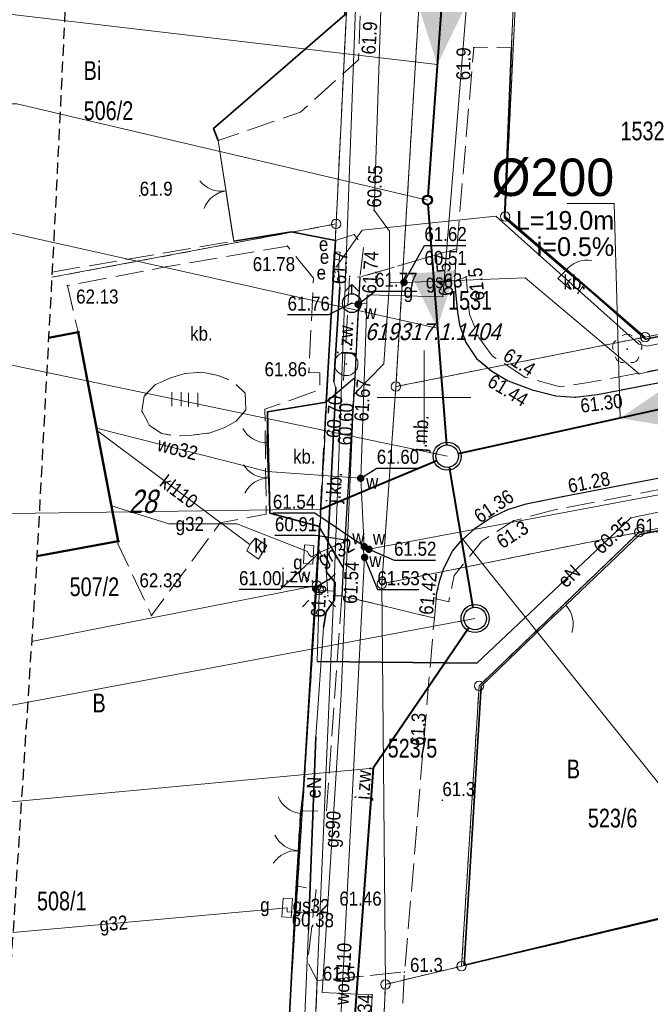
# Model space of a CAD drawing. Header units: metres. Extents: x 6473643 to 6474152, y 5887143 to 5887462.
# Tile 7 of 35: x 6473678 to 6473712, y 5887268 to 5887320. Entities that reach past the tile are written whole.
import ezdxf
from ezdxf.enums import TextEntityAlignment as Align

# ---------------------------------------------------------------- set-up
doc = ezdxf.new("R2010")
doc.units = ezdxf.units.M
doc.header["$MEASUREMENT"] = 0
for name, pattern in [('0.5_0.5', [1, 0.5, -0.5]), ('1.0_0.5', [1.5, 1, -0.5]), ('1.5_0.5', [2, 1.5, -0.5]), ('2', [0.9, 0.6, -0.3]), ('219-500', [0]), ('otob_500', [0]), ('otof_500', [0])]:
    doc.linetypes.add(name, pattern=pattern)
doc.layers.get('0').update_dxf_attribs({"color": 2, "linetype": 'CONTINUOUS', "lineweight": 5})
for name, color, linetype in [('121-Punkt osnowy szczegółowej', 7, 'CONTINUOUS'), ('121-Punkt osnowy szczegółowej-Atr103', 7, 'CONTINUOUS'), ('202-punkt graniczny', 7, 'CONTINUOUS'), ('210-oznaczenie konturu użytku gruntowego', 7, 'CONTINUOUS'), ('211-numer działki ewidencyjnej', 7, 'CONTINUOUS'), ('217-kontur klasyfikacyjny', 7, 'CONTINUOUS'), ('218-kontur użytku gruntowego', 7, 'CONTINUOUS'), ('219-działka ewidencyjna', 7, 'CONTINUOUS'), ('238-Punkt adresowy', 7, 'CONTINUOUS'), ('312-budynek ewidencyjny', 7, 'CONTINUOUS'), ('brama', 7, 'CONTINUOUS'), ('drzewo liściaste', 7, 'CONTINUOUS'), ('furtka', 7, 'CONTINUOUS'), ('hydrant', 7, 'CONTINUOUS'), ('jezdnia', 7, 'CONTINUOUS'), ('jezdnia-Atr17', 7, 'CONTINUOUS'), ('krawężnik', 7, 'CONTINUOUS'), ('latarnia', 7, 'CONTINUOUS'), ('obszar utwardzony', 7, 'CONTINUOUS'), ('obszar utwardzony-Atr17', 7, 'CONTINUOUS'), ('obudowa ochronna przewodu', 7, 'CONTINUOUS'), ('ogrodzenie trwałe', 7, 'CONTINUOUS'), ('osadnik  szambo', 7, 'CONTINUOUS'), ('osadnik  szambo-Atr17', 7, 'CONTINUOUS'), ('pikieta naturalna', 7, 'CONTINUOUS'), ('pikieta naturalna-Atr2', 7, 'CONTINUOUS'), ('pikieta sztuczna', 7, 'CONTINUOUS'), ('pikieta sztuczna-Atr2', 7, 'CONTINUOUS'), ('przewód elektroenergetyczny podziemny', 7, 'CONTINUOUS'), ('przewód elektroenergetyczny podziemny-Atr1', 7, 'CONTINUOUS'), ('przewód gazowy', 7, 'CONTINUOUS'), ('przewód gazowy-Atr1', 7, 'CONTINUOUS'), ('przewód kanalizacyjny', 7, 'CONTINUOUS'), ('przewód kanalizacyjny-Atr1', 7, 'CONTINUOUS'), ('przewód wodociągowy', 7, 'CONTINUOUS'), ('przewód wodociągowy-Atr1', 7, 'CONTINUOUS'), ('Punkt budynku', 7, 'CONTINUOUS'), ('rzedna', 7, 'CONTINUOUS'), ('rzedna-Atr2', 7, 'CONTINUOUS'), ('rzedna-Atr3', 7, 'CONTINUOUS'), ('SJ_16_Liczby', 7, 'CONTINUOUS'), ('SJ_27_Wymiary', 7, 'CONTINUOUS'), ('SJ_5_Węzły_1', 7, 'CONTINUOUS'), ('SJ_5_Węzły_2', 7, 'CONTINUOUS'), ('szafa elektroenergetyczna lub kontener', 7, 'CONTINUOUS'), ('szafa elektroenergetyczna lub kontener-Atr17', 7, 'CONTINUOUS'), ('szafa gazowa lub kontener', 7, 'CONTINUOUS'), ('szafa gazowa lub kontener-Atr17', 7, 'CONTINUOUS'), ('trawnik', 7, 'CONTINUOUS'), ('Wstawianie ramki sekcyjnej z opisem', 7, 'CONTINUOUS'), ('Zakres', 7, 'CONTINUOUS'), ('zasuwa lub zawór', 7, 'CONTINUOUS'), ('zasuwa lub zawór-Atr17', 7, 'CONTINUOUS')]:
    doc.layers.add(name, color=color, linetype=linetype)
for name, color, linetype, lineweight in [('SJ_26_Teksty', 7, 'CONTINUOUS', 20), ('SJ_28_Linie_odn', 7, 'CONTINUOUS', 20), ('SJ_8_KS_GRAWITA_1', 34, 'CONTINUOUS', 40), ('SJ_8_KS_PRZYŁĄCZA', 40, 'CONTINUOUS', 40), ('SJ_8_KS_TŁOCZNY_2', 30, 'CONTINUOUS', 40)]:
    doc.layers.add(name, color=color, linetype=linetype, lineweight=lineweight)
doc.styles.add('OPISOWY', font='GOTHIC.TTF')
doc.styles.get("Standard").update_dxf_attribs({"font": 'Working1250', "width": 0.75})
doc.linetypes.add('902-500', pattern='A,3.75,0,[1,ksztalty.shx,S=0.5,R=0,X=0,Y=0],3.75', length=7.5)

# ---------------------------------------------------------------- blocks, each defined once
blk = doc.blocks.new('PUNKTBUD')
at = {"color": 0}
blk.add_circle((0, 0), 0.045, dxfattribs=at)
blk = doc.blocks.new('202')
at = {"color": 0, "linetype": 'Continuous', "lineweight": 0}
blk.add_circle((0, 0), 0.25, dxfattribs=at)
blk = doc.blocks.new('PW01')
at = {"linetype": 'Continuous', "lineweight": 13}
h = blk.add_hatch(color=0, dxfattribs=at)
edge = h.paths.add_edge_path()
edge.add_arc((0, 0), 0.045, 0, 360)
blk = doc.blocks.new('US25')
at = {"linetype": 'Continuous', "lineweight": 0}
h = blk.add_hatch(color=0, dxfattribs=at)
edge = h.paths.add_edge_path()
edge.add_arc((0, 0), 0.2, 0, 360)
blk = doc.blocks.new('OK04')
at = {"color": 0, "linetype": 'Continuous', "lineweight": 0}
blk.add_arc((1.5, 0.001), 1.5, 120, 180, dxfattribs=at)
blk = doc.blocks.new('OP021')
at = {"linetype": 'Continuous', "lineweight": 13}
h = blk.add_hatch(color=0, dxfattribs=at)
edge = h.paths.add_edge_path()
edge.add_arc((0, 0), 0.05, 0, 360)
at = {"color": 0, "linetype": 'Continuous', "lineweight": 13}
for centre, start, end in [((0, 0.4), 49.272, 130.728), ((-0.38, 0.124), 121.308, 202.548), ((0.38, 0.124), 337.452, 58.692), ((-0.235, -0.324), 193.221, 274.871), ((0.235, -0.324), 265.129, 346.779)]:
    blk.add_arc(centre, 0.4, start, end, dxfattribs=at)
blk = doc.blocks.new('US20')
at = {"color": 0, "linetype": 'Continuous', "lineweight": 13}
for p, q in [((-0.5, -0.25), (-0.5, 0.25)), ((-0.5, 0.25), (0.5, 0.25)), ((0.5, -0.25), (0.5, 0.25)), ((-0.5, -0.25), (0.5, -0.25))]:
    blk.add_line(p, q, dxfattribs=at)
blk = doc.blocks.new('OK02')
at = {"color": 0, "linetype": 'Continuous', "lineweight": 0}
for centre, start, end in [((-1.5, 0), 0, 60), ((1.5, 0), 120, 180)]:
    blk.add_arc(centre, 1.5, start, end, dxfattribs=at)
blk = doc.blocks.new('SM01')
at = {"color": 0, "linetype": 'Continuous', "lineweight": 13}
for p, q in [((-0.53, 0.531), (-0.883, 0.884)), ((0.531, 0.531), (0.884, 0.884)), ((-0.53, -0.53), (-0.883, -0.883)), ((0.531, -0.53), (0.884, -0.883))]:
    blk.add_line(p, q, dxfattribs=at)
blk.add_circle((0, 0), 0.25, dxfattribs=at)
blk = doc.blocks.new('SUWH')
at = {"color": 0, "linetype": 'Continuous'}
for p in [(-0.354, 0.646), (0, 0.5), (0.354, 0.646)]:
    blk.add_line(p, (0, 1), dxfattribs=at)
blk.add_circle((0, 0), 0.5, dxfattribs=at)
blk = doc.blocks.new('TU04')
at = {"color": 0, "linetype": 'Continuous', "lineweight": 13}
for p, q in [((0, 0), (0, 0.75)), ((0.5, 0), (0.5, 0.75))]:
    blk.add_line(p, q, dxfattribs=at)
blk = doc.blocks.new('121')
at = {"linetype": 'Continuous', "lineweight": 13}
h = blk.add_hatch(color=0, dxfattribs=at)
edge = h.paths.add_edge_path()
edge.add_arc((0, 0), 0.045, 0, 360)
at = {"color": 0, "linetype": 'Continuous', "lineweight": 13}
blk.add_circle((0, 0), 0.625, dxfattribs=at)

msp = doc.modelspace()

# ---------------------------------------------------------------- linework, layer by layer
at = {"layer": '217-kontur klasyfikacyjny', "color": 3, "linetype": '1.5_0.5', "lineweight": 18, "flags": 128}
for points in [[(6473717.254, 5887273.267), (6473702, 5887269.66)], [(6473702, 5887269.66), (6473697.94, 5887268.69)], [(6473697.94, 5887268.69), (6473697.42, 5887258.19)]]:
    msp.add_lwpolyline(points, dxfattribs=at)
at = {"layer": '218-kontur użytku gruntowego', "color": 3, "linetype": '0.5_0.5', "lineweight": 18, "flags": 128}
for points in [[(6473705.44, 5887333.07), (6473704.33, 5887309.65)], [(6473704.33, 5887309.65), (6473705.44, 5887333.07)], [(6473700.41, 5887332.21), (6473698.5, 5887300.58)], [(6473698.5, 5887300.58), (6473700.41, 5887332.21)], [(6473695.31, 5887309.26), (6473696.37, 5887331.11)], [(6473696.37, 5887331.11), (6473695.31, 5887309.26)], [(6473704.33, 5887309.65), (6473711.79, 5887303.22)], [(6473711.79, 5887303.22), (6473704.33, 5887309.65)], [(6473711.79, 5887303.22), (6473745.5, 5887309.89)], [(6473745.5, 5887309.89), (6473711.79, 5887303.22)], [(6473680.138, 5887306.41), (6473695.31, 5887309.26)], [(6473695.31, 5887309.26), (6473680.138, 5887306.41)], [(6473694.28, 5887289.97), (6473695.31, 5887309.26)], [(6473695.31, 5887309.26), (6473694.28, 5887289.97)], [(6473698.5, 5887300.58), (6473711.79, 5887303.22)], [(6473711.79, 5887303.22), (6473698.5, 5887300.58)], [(6473697.75, 5887290.06), (6473698.5, 5887300.58)], [(6473698.5, 5887300.58), (6473697.75, 5887290.06)], [(6473731.08, 5887296.74), (6473711.47, 5887292.81)], [(6473711.47, 5887292.81), (6473731.08, 5887296.74)], [(6473711.47, 5887292.81), (6473697.75, 5887290.06)], [(6473697.75, 5887290.06), (6473711.47, 5887292.81)], [(6473711.47, 5887292.81), (6473702.94, 5887284.62)], [(6473702.94, 5887284.62), (6473711.47, 5887292.81)], [(6473692.79, 5887266.65), (6473694.28, 5887289.97)], [(6473694.28, 5887289.97), (6473692.79, 5887266.65)], [(6473702.94, 5887284.62), (6473702, 5887269.66)], [(6473702, 5887269.66), (6473702.94, 5887284.62)], [(6473702, 5887269.66), (6473717.254, 5887273.267)], [(6473717.254, 5887273.267), (6473702, 5887269.66)], [(6473702, 5887269.66), (6473697.94, 5887268.69)], [(6473697.94, 5887268.69), (6473702, 5887269.66)], [(6473697.94, 5887268.69), (6473697.42, 5887258.19)], [(6473697.42, 5887258.19), (6473697.94, 5887268.69)]]:
    msp.add_lwpolyline(points, dxfattribs=at)
at = {"layer": '219-działka ewidencyjna', "color": 7, "linetype": '219-500', "lineweight": 18, "flags": 128}
for points in [[(6473705.44, 5887333.07), (6473704.33, 5887309.65)], [(6473700.41, 5887332.21), (6473698.5, 5887300.58)], [(6473695.31, 5887309.26), (6473696.37, 5887331.11)], [(6473711.79, 5887303.22), (6473704.33, 5887309.65)], [(6473711.79, 5887303.22), (6473745.5, 5887309.89)], [(6473695.31, 5887309.26), (6473680.138, 5887306.41)], [(6473694.28, 5887289.97), (6473695.31, 5887309.26)], [(6473698.5, 5887300.58), (6473711.79, 5887303.22)], [(6473698.5, 5887300.58), (6473697.75, 5887290.06)], [(6473731.08, 5887296.74), (6473711.47, 5887292.81)], [(6473697.75, 5887290.06), (6473711.47, 5887292.81)], [(6473711.47, 5887292.81), (6473702.94, 5887284.62)], [(6473697.75, 5887290.06), (6473697.94, 5887268.69)], [(6473694.28, 5887289.97), (6473679.062, 5887286.979)], [(6473692.79, 5887266.65), (6473694.28, 5887289.97)], [(6473702.94, 5887284.62), (6473702, 5887269.66)], [(6473702, 5887269.66), (6473717.254, 5887273.267)], [(6473697.94, 5887268.69), (6473702, 5887269.66)], [(6473697.42, 5887258.19), (6473697.94, 5887268.69)]]:
    msp.add_lwpolyline(points, dxfattribs=at)
at = {"layer": '312-budynek ewidencyjny', "color": 7, "linetype": 'Continuous', "lineweight": 50, "flags": 128}
for points in [[(6473679.966, 5887303.187), (6473681.55, 5887303.49)], [(6473681.55, 5887303.49), (6473683.68, 5887292.33)], [(6473683.68, 5887292.33), (6473679.346, 5887291.528)]]:
    msp.add_lwpolyline(points, dxfattribs=at)
at = {"layer": 'brama', "color": 7, "linetype": 'otob_500', "lineweight": 18, "flags": 128}
for points in [[(6473704.86, 5887323.42), (6473704.66, 5887318.69)], [(6473689.85, 5887308.34), (6473689.01, 5887313.7)], [(6473691.78, 5887293.83), (6473691.62, 5887297.58)], [(6473693.17, 5887273.83), (6473693.42, 5887277.8)]]:
    msp.add_lwpolyline(points, dxfattribs=at)
at = {"layer": 'furtka', "color": 7, "linetype": 'otof_500', "lineweight": 18, "flags": 128}
for points in [[(6473707.56, 5887306.77), (6473708.53, 5887305.99)], [(6473691.62, 5887297.58), (6473691.64, 5887299.23)], [(6473707.56, 5887288.92), (6473706.9, 5887288.31)], [(6473693.42, 5887277.8), (6473693.57, 5887279.06)]]:
    msp.add_lwpolyline(points, dxfattribs=at)
at = {"layer": 'jezdnia', "color": 7, "linetype": '1.5_0.5', "lineweight": 18, "flags": 128}
for points in [[(6473701.75, 5887307.93), (6473702.65, 5887318.66), (6473704.66, 5887318.69), (6473704.86, 5887323.42), (6473703.11, 5887325.07), (6473702.73, 5887337.25), (6473702.85, 5887342.91), (6473704.94, 5887360.45), (6473706.27, 5887371.52), (6473709.65, 5887390.23), (6473710.15, 5887398.15), (6473710.829, 5887402.409)], [(6473705.628, 5887401.814), (6473705.19, 5887398.78), (6473703.53, 5887388.52), (6473702.04, 5887375.75), (6473700.3, 5887360.92), (6473698.07, 5887343.62), (6473697.48, 5887337.2), (6473696.79, 5887324.84), (6473696.5, 5887318.02), (6473693.41, 5887315.22), (6473689.01, 5887313.7), (6473689.85, 5887308.34), (6473692.91, 5887308.83), (6473695.27, 5887308.38), (6473696.27, 5887308.7), (6473696.77, 5887308.02), (6473696.58, 5887306.42), (6473701.75, 5887307.93)], [(6473774.6, 5887290.156), (6473772.6, 5887301.4), (6473772.54, 5887302.49), (6473772.72, 5887303.46), (6473773.09, 5887304.47), (6473773.95, 5887305.87), (6473774.81, 5887306.92), (6473775.57, 5887307.7), (6473776.38, 5887308.23), (6473776.95, 5887308.56), (6473779.77, 5887309.16), (6473779.68, 5887310.45), (6473796.89, 5887313.95), (6473796.48, 5887317.98), (6473791.78, 5887317.14), (6473790.83, 5887316.93), (6473778.9, 5887314), (6473776.01, 5887313.36), (6473768.37, 5887311.84), (6473759.9, 5887310.18), (6473751.98, 5887308.6), (6473720.02, 5887302.24), (6473709.26, 5887300.16), (6473708.07, 5887300.01), (6473707.03, 5887300.09), (6473705.77, 5887300.4), (6473704.48, 5887300.88), (6473703.61, 5887301.41), (6473702.8, 5887302.08), (6473702.23, 5887302.94), (6473701.9, 5887303.88), (6473701.78, 5887304.55), (6473701.62, 5887306.16), (6473701.75, 5887307.93), (6473696.58, 5887306.42)], [(6473696.58, 5887306.42), (6473696.3, 5887301.05), (6473695.61, 5887289.42), (6473700.55, 5887288.23), (6473700.65, 5887289.25), (6473700.69, 5887289.57), (6473700.85, 5887290.26), (6473701.06, 5887290.9), (6473701.52, 5887291.8), (6473701.98, 5887292.36), (6473702.73, 5887293.02), (6473703.58, 5887293.59), (6473704.47, 5887294.02), (6473705.44, 5887294.32), (6473707.39, 5887294.71), (6473720.98, 5887297.33), (6473728.16, 5887298.8), (6473731.18, 5887299.37), (6473739.08, 5887300.97), (6473749.27, 5887303), (6473757.33, 5887304.57), (6473762.02, 5887305.44), (6473762.7, 5887305.46), (6473763.67, 5887305.26), (6473764.84, 5887304.74), (6473765.64, 5887304.22), (6473766.25, 5887303.62), (6473766.84, 5887302.83), (6473767.15, 5887302.21), (6473767.38, 5887301.58), (6473767.8, 5887299.92), (6473768.2, 5887297.64), (6473769.679, 5887289.17)]]:
    msp.add_lwpolyline(points, dxfattribs=at)
for points in [[(6473753.58, 5887311.1), (6473752.79, 5887311.12), (6473751.4, 5887309.06), (6473719.88, 5887302.85), (6473708.65, 5887300.78), (6473707.27, 5887300.56), (6473705.37, 5887301.09), (6473703.66, 5887302.21), (6473702.92, 5887303.2), (6473702.42, 5887304.44), (6473702.24, 5887306.44), (6473701.62, 5887306.16), (6473701.78, 5887304.55), (6473701.9, 5887303.88), (6473702.23, 5887302.94), (6473702.8, 5887302.08), (6473703.61, 5887301.41), (6473704.48, 5887300.88), (6473705.77, 5887300.4), (6473707.03, 5887300.09), (6473708.07, 5887300.01), (6473709.26, 5887300.16), (6473720.02, 5887302.24), (6473751.98, 5887308.6)], [(6473696.3, 5887301.05), (6473696.58, 5887306.42), (6473696.03, 5887306.46), (6473695.69, 5887300.53)], [(6473695.69, 5887290.93), (6473696.21, 5887299.61), (6473696.3, 5887301.05), (6473694.77, 5887299.75), (6473694.71, 5887297.76), (6473694.45, 5887293.02)], [(6473723.34, 5887295.2), (6473723.26, 5887295.65), (6473720.98, 5887297.33), (6473707.39, 5887294.71), (6473705.44, 5887294.32), (6473704.47, 5887294.02), (6473703.58, 5887293.59), (6473702.73, 5887293.02), (6473701.98, 5887292.36), (6473701.52, 5887291.8), (6473701.06, 5887290.9), (6473700.85, 5887290.26), (6473700.69, 5887289.57), (6473700.65, 5887289.25), (6473701.32, 5887289.1), (6473701.61, 5887290.5), (6473703.06, 5887292.32), (6473704.77, 5887293.42), (6473706.96, 5887294), (6473720.84, 5887296.68), (6473722.63, 5887295.06)], [(6473695.61, 5887289.42), (6473695.69, 5887290.93), (6473694.45, 5887293.02), (6473694.39, 5887291.9), (6473694.75, 5887291.07), (6473694.87, 5887289.42)], [(6473695.61, 5887289.42), (6473694.8, 5887277.92), (6473693.4, 5887277.95), (6473693.18, 5887273.94), (6473694.24, 5887273.73), (6473693.79, 5887269.87), (6473694.3, 5887268.89), (6473698.95, 5887269.35), (6473699, 5887269.72), (6473700.06, 5887282.55), (6473700.55, 5887288.23)], [(6473694.3, 5887268.89), (6473693.4, 5887241.03), (6473692.61, 5887220.1), (6473692.1, 5887198.8), (6473677.05, 5887189.86), (6473694.04, 5887175.06), (6473697.18, 5887180.25), (6473696.89, 5887184.02), (6473694.84, 5887195.34), (6473695.26, 5887202.23), (6473695.24, 5887202.66), (6473695.42, 5887219.8), (6473697.41, 5887240.45), (6473698.95, 5887269.35)]]:
    msp.add_lwpolyline(points, close=True, dxfattribs=at)
at = {"layer": 'jezdnia-Atr17', "color": 7, "flags": 128}
msp.add_lwpolyline([(6473695, 5887290.33), (6473694.28, 5887289.9), (6473692.376, 5887289.9)], dxfattribs=at)
at = {"layer": 'krawężnik', "color": 7, "linetype": 'Continuous', "lineweight": 25, "flags": 128}
for points in [[(6473701.62, 5887306.16), (6473701.78, 5887304.55), (6473701.9, 5887303.88), (6473702.23, 5887302.94), (6473702.8, 5887302.08), (6473703.61, 5887301.41), (6473704.48, 5887300.88), (6473705.77, 5887300.4), (6473707.03, 5887300.09), (6473708.07, 5887300.01), (6473709.26, 5887300.16), (6473720.02, 5887302.24), (6473751.98, 5887308.6), (6473759.9, 5887310.18), (6473768.37, 5887311.84), (6473776.01, 5887313.36)], [(6473696.58, 5887306.42), (6473696.3, 5887301.05), (6473696.21, 5887299.61), (6473695.69, 5887290.93), (6473695.61, 5887289.42)], [(6473696.3, 5887301.05), (6473694.77, 5887299.75)], [(6473700.65, 5887289.25), (6473700.69, 5887289.57), (6473700.85, 5887290.26), (6473701.06, 5887290.9), (6473701.52, 5887291.8), (6473701.98, 5887292.36), (6473702.73, 5887293.02), (6473703.58, 5887293.59), (6473704.47, 5887294.02), (6473705.44, 5887294.32), (6473707.39, 5887294.71), (6473720.98, 5887297.33), (6473728.16, 5887298.8), (6473731.18, 5887299.37), (6473739.08, 5887300.97)], [(6473695.69, 5887290.93), (6473694.45, 5887293.02)]]:
    msp.add_lwpolyline(points, dxfattribs=at)
at = {"layer": 'obszar utwardzony', "color": 7, "linetype": '1.5_0.5', "lineweight": 18, "flags": 128}
msp.add_lwpolyline([(6473680.153, 5887306.693), (6473689.85, 5887308.34), (6473689.01, 5887313.7), (6473688.77, 5887314.35), (6473695.78, 5887320.41), (6473695.93, 5887323.75), (6473695.95, 5887324.82), (6473696.29, 5887332.22), (6473681.259, 5887329.259)], dxfattribs=at)
for points in [[(6473694.1, 5887306.36), (6473692.71, 5887308.07), (6473686.21, 5887306.96), (6473680.97, 5887305.97), (6473681.53, 5887303.57), (6473681.55, 5887303.49), (6473683.68, 5887292.33), (6473683.67, 5887292.19), (6473685.46, 5887288.37), (6473689.12, 5887293.31), (6473691.58, 5887293.78), (6473691.51, 5887299.37), (6473694.45, 5887300.42), (6473694.44, 5887301.31), (6473693.85, 5887301.34)], [(6473707.56, 5887306.77), (6473707.13, 5887306.35), (6473708.14, 5887305.48), (6473708.53, 5887305.99)], [(6473688.15, 5887301.35), (6473689.01, 5887301.18), (6473689.83, 5887300.84), (6473690.46, 5887300.23), (6473690.49, 5887299.34), (6473689.97, 5887298.74), (6473689.38, 5887298.39), (6473688.54, 5887298.1), (6473687.61, 5887297.98), (6473686.78, 5887297.94), (6473685.99, 5887298.08), (6473685.34, 5887298.53), (6473684.95, 5887299.26), (6473685.06, 5887300.07), (6473685.68, 5887300.69), (6473686.48, 5887301.05), (6473687.26, 5887301.27)], [(6473694.77, 5887299.75), (6473691.64, 5887299.23), (6473691.78, 5887293.83), (6473694.42, 5887293.11)]]:
    msp.add_lwpolyline(points, close=True, dxfattribs=at)
at = {"layer": 'obudowa ochronna przewodu', "color": 7, "linetype": 'Continuous', "lineweight": 35, "flags": 128}
for points in [[(6473695.5, 5887305.89), (6473695.18, 5887300.84)], [(6473694.64, 5887287.73), (6473694.77, 5887288.56), (6473695.22, 5887289.21), (6473695.25, 5887290.13), (6473694.8, 5887290.68), (6473695.3, 5887300.5)], [(6473702.82, 5887285.83), (6473694.3, 5887285.92)], [(6473694.22, 5887281.9), (6473693.84, 5887271.6)]]:
    msp.add_lwpolyline(points, dxfattribs=at)
at = {"layer": 'ogrodzenie trwałe', "color": 7, "linetype": '902-500', "lineweight": 35, "flags": 128}
for points in [[(6473695.93, 5887323.75), (6473695.78, 5887320.41), (6473688.77, 5887314.35), (6473689.01, 5887313.7)], [(6473704.66, 5887318.69), (6473704.3, 5887309.59), (6473707.56, 5887306.77), (6473708.53, 5887305.99), (6473711.82, 5887303.11), (6473745.4, 5887309.87)], [(6473689.85, 5887308.34), (6473692.91, 5887308.83), (6473695.27, 5887308.38), (6473694.77, 5887299.75), (6473691.64, 5887299.23), (6473691.78, 5887293.83), (6473694.42, 5887293.11), (6473693.57, 5887279.06), (6473693.42, 5887277.8), (6473693.17, 5887273.83), (6473692.79, 5887266.41), (6473692.58, 5887255.9), (6473692.67, 5887254.85), (6473692.68, 5887250.77), (6473692.06, 5887236.67), (6473691.9, 5887232.22), (6473691.78, 5887225.76), (6473691.91, 5887220.11)], [(6473723.39, 5887295.14), (6473711.51, 5887292.69), (6473707.56, 5887288.92)], [(6473706.9, 5887288.31), (6473703.05, 5887284.6), (6473702.14, 5887269.72), (6473717.259, 5887273.347)]]:
    msp.add_lwpolyline(points, dxfattribs=at)
at = {"layer": 'osadnik  szambo', "color": 34, "linetype": 'Continuous', "lineweight": 18, "flags": 128}
msp.add_lwpolyline([(6473690.7, 5887292.15), (6473691.01, 5887292.49), (6473691.62, 5887292.11), (6473691.17, 5887291.38), (6473690.54, 5887291.81)], close=True, dxfattribs=at)
at = {"layer": 'przewód elektroenergetyczny podziemny', "color": 1, "linetype": 'Continuous', "lineweight": 18, "flags": 128}
for points in [[(6473692.37, 5887232.09), (6473693.81, 5887257.87), (6473695.18, 5887289.67), (6473696.77, 5887332.23), (6473699.89, 5887365.8), (6473701.01, 5887374.05)], [(6473695.33, 5887306.99), (6473696.69, 5887308.92), (6473703.83, 5887309.67), (6473711.46, 5887302.84), (6473711.89, 5887302.73), (6473728.36, 5887306), (6473775.03, 5887315.24), (6473812.8, 5887322.62), (6473817.84, 5887323.32), (6473831.86, 5887325.27), (6473863.26, 5887329.49)], [(6473837.33, 5887316.81), (6473820.65, 5887314.7), (6473820.48, 5887314.69), (6473818.81, 5887315.01), (6473814.92, 5887314.23), (6473795.19, 5887309.96), (6473782.83, 5887307.45), (6473781.9, 5887306.49), (6473781.75, 5887306.44), (6473770.95, 5887304.25), (6473760.54, 5887301.96), (6473758.39, 5887302.79), (6473731.91, 5887297.19), (6473731.74, 5887297.16), (6473730.84, 5887297.64), (6473711.03, 5887293.57), (6473702.82, 5887285.83), (6473694.3, 5887285.92), (6473694.4, 5887289.55), (6473694.39, 5887289.72)], [(6473693.17, 5887256.39), (6473693.84, 5887271.6), (6473694.22, 5887281.9), (6473694.64, 5887287.73), (6473694.77, 5887288.56), (6473695.22, 5887289.21), (6473695.25, 5887290.13), (6473694.8, 5887290.68), (6473695.3, 5887300.5), (6473695.18, 5887300.84), (6473695.5, 5887305.89), (6473695.46, 5887306.68), (6473695.39, 5887306.73)], [(6473694.39, 5887289.72), (6473695.18, 5887289.67)]]:
    msp.add_lwpolyline(points, dxfattribs=at)
at = {"layer": 'przewód gazowy', "color": 40, "linetype": 'Continuous', "lineweight": 18, "flags": 128}
for points in [[(6473698.16, 5887306.12), (6473698.15, 5887308.87), (6473697.33, 5887309.99), (6473697.76, 5887322.83), (6473698.15, 5887337.49), (6473698.93, 5887352.76), (6473700.28, 5887363.03), (6473701.17, 5887371.18), (6473703.87, 5887390), (6473704.56, 5887394.49)], [(6473984.21, 5887337.4), (6473964.97, 5887335.92), (6473949.07, 5887334.71), (6473944.14, 5887334.37), (6473926.74, 5887332.98), (6473910.99, 5887331.8), (6473906.37, 5887331.45), (6473901.44, 5887335.69), (6473898.54, 5887338), (6473892.16, 5887337.26), (6473891.18, 5887337.08), (6473885.29, 5887329.9), (6473861.68, 5887327.94), (6473846.99, 5887325.96), (6473832.41, 5887323.89), (6473813.49, 5887321.38), (6473793.81, 5887317.53), (6473774.19, 5887313.65), (6473755.22, 5887310.09), (6473736.37, 5887306.36), (6473711.47, 5887301.26), (6473705.4, 5887306.39), (6473698.93, 5887306.14), (6473698.16, 5887306.12)], [(6473698.16, 5887306.12), (6473697.85, 5887301.79), (6473696.26, 5887300.16), (6473695.92, 5887292.37), (6473695.57, 5887284.13), (6473694.57, 5887268.26), (6473697.23, 5887268.13), (6473696.5, 5887250.59), (6473695.57, 5887233.11), (6473694.82, 5887218.15), (6473694.82, 5887206.07), (6473695.01, 5887201.32), (6473696.44, 5887193.46), (6473684.59, 5887187.69), (6473683.37, 5887187.07), (6473682.61, 5887186.7)], [(6473683.33, 5887294.22), (6473686.38, 5887293.25), (6473690.01, 5887293.26), (6473693.79, 5887291.79), (6473693.85, 5887291.62)], [(6473695.92, 5887292.37), (6473694.46, 5887291.74), (6473693.99, 5887291.49), (6473693.85, 5887291.62)], [(6473692.7, 5887272.78), (6473678.066, 5887271.45)], [(6473694.85, 5887272.49), (6473692.69, 5887272.56), (6473692.7, 5887272.78)]]:
    msp.add_lwpolyline(points, dxfattribs=at)
at = {"layer": 'przewód kanalizacyjny', "color": 34, "linetype": 'Continuous', "lineweight": 18, "flags": 128}
msp.add_lwpolyline([(6473682.53, 5887298.26), (6473690.7, 5887292.15)], dxfattribs=at)
at = {"layer": 'przewód wodociągowy', "color": 5, "linetype": 'Continuous', "lineweight": 18, "flags": 128}
for points in [[(6473705.55, 5887361.32), (6473701.01, 5887305.36), (6473696.96, 5887305.48), (6473696.94, 5887305.01), (6473696.62, 5887295.69), (6473696.81, 5887292.04), (6473696.76, 5887291.91)], [(6473894.99, 5887322.95), (6473887.57, 5887322.47), (6473863.35, 5887320.69), (6473858.48, 5887320.17), (6473848.87, 5887319.12), (6473822.02, 5887316.18), (6473817.06, 5887315.49), (6473797.78, 5887312.25), (6473783.39, 5887309.35), (6473753.75, 5887303.2), (6473737.34, 5887299.68), (6473721.98, 5887296.53), (6473719.84, 5887296.19), (6473719.33, 5887296.09), (6473697.06, 5887291.9), (6473696.76, 5887291.91)], [(6473696.94, 5887305.01), (6473696.48, 5887304.97), (6473696.15, 5887305.03)], [(6473696.62, 5887295.69), (6473691.63, 5887296.05), (6473682.53, 5887298.37)], [(6473694.47, 5887204.15), (6473695.52, 5887266.24), (6473696.83, 5887291.47), (6473696.76, 5887291.91)]]:
    msp.add_lwpolyline(points, dxfattribs=at)
at = {"layer": 'rzedna-Atr2', "color": 7, "flags": 128}
for points in [[(6473698.93, 5887306.14), (6473700.02, 5887308.11), (6473702.228, 5887308.11)], [(6473696.48, 5887304.97), (6473697.39, 5887305.67), (6473699.608, 5887305.67)], [(6473696.15, 5887305.03), (6473694.9, 5887304.4), (6473692.719, 5887304.4)], [(6473696.62, 5887295.69), (6473697.48, 5887296.23), (6473699.656, 5887296.23)], [(6473696.81, 5887292.04), (6473694.18, 5887293.83), (6473691.935, 5887293.83)], [(6473695.92, 5887292.37), (6473694.22, 5887292.63), (6473692.044, 5887292.63)], [(6473694.46, 5887291.74), (6473692.33, 5887289.75), (6473690.128, 5887289.75)], [(6473697.06, 5887291.9), (6473698.4, 5887291.32), (6473700.613, 5887291.32)], [(6473696.83, 5887291.47), (6473697.51, 5887289.75), (6473699.723, 5887289.75)]]:
    msp.add_lwpolyline(points, dxfattribs=at)
at = {"layer": 'SJ_26_Teksty'}
for p, q in [((6473700.704, 5887317.759), (6473664.567, 5887322.023)), ((6473700.709, 5887303.7), (6473664.94, 5887311.672)), ((6473710.143, 5887310.346), (6473707.643, 5887310.346)), ((6473710.459, 5887298.896), (6473710.143, 5887310.346)), ((6473701.974, 5887292.539), (6473721.675, 5887267.999))]:
    msp.add_line(p, q, dxfattribs=at)
at = {"layer": 'SJ_28_Linie_odn'}
for points in [[(6473700.182, 5887310.531), (6473678.276, 5887315.669), (6473674.497, 5887315.669)], [(6473701.236, 5887296.868), (6473676.128, 5887302.113), (6473672.348, 5887302.113)], [(6473694.482, 5887294.044), (6473667.835, 5887293.672), (6473664.055, 5887293.672)], [(6473702.711, 5887288.21), (6473672.682, 5887282.59), (6473668.902, 5887282.59)], [(6473697.282, 5887280.217), (6473672.986, 5887277.963), (6473672.086, 5887277.963)]]:
    msp.add_lwpolyline(points, dxfattribs=at)
at = {"layer": 'SJ_5_Węzły_1'}
for centre, radius in [((6473700.182, 5887310.531), 0.266), ((6473700.182, 5887310.531), 0.212), ((6473701.236, 5887296.868), 0.75), ((6473701.236, 5887296.868), 0.6)]:
    msp.add_circle(centre, radius, dxfattribs=at)
at = {"layer": 'SJ_5_Węzły_2'}
for radius in [0.75, 0.6]:
    msp.add_circle((6473702.724, 5887288.205), radius, dxfattribs=at)
at = {"layer": 'SJ_8_KS_GRAWITA_1'}
for p, q in [((6473701.211, 5887324.776), (6473700.197, 5887310.743)), ((6473700.198, 5887310.319), (6473701.19, 5887297.466)), ((6473719.475, 5887300.879), (6473701.822, 5887296.997)), ((6473701.337, 5887296.276), (6473702.61, 5887288.802))]:
    msp.add_line(p, q, dxfattribs=at)
for points in [[(6473700.704, 5887317.759, 0, 2.4, 0), (6473700.92, 5887320.752, 0, 2.4, 0)], [(6473700.709, 5887303.7, 0, 2.4, 0), (6473700.478, 5887306.691, 0, 2.4, 0)], [(6473710.459, 5887298.896, 0, 2.4, 0), (6473713.389, 5887299.541, 0, 2.4, 0)]]:
    msp.add_lwpolyline(points, format="xyseb", dxfattribs=at)
at = {"layer": 'SJ_8_KS_PRZYŁĄCZA'}
msp.add_line((6473694.482, 5887294.044), (6473700.682, 5887296.637), dxfattribs=at)
at = {"layer": 'SJ_8_KS_TŁOCZNY_2'}
for p, q in [((6473702.386, 5887287.709), (6473697.282, 5887280.217)), ((6473697.282, 5887280.217), (6473694.5, 5887243.009))]:
    msp.add_line(p, q, dxfattribs=at)
at = {"layer": 'szafa elektroenergetyczna lub kontener', "color": 1, "linetype": 'Continuous', "lineweight": 18, "flags": 128}
for points in [[(6473695.19, 5887307.37), (6473695.48, 5887307.35), (6473695.46, 5887306.95), (6473695.16, 5887306.97)], [(6473695.22, 5887307.77), (6473695.52, 5887307.75), (6473695.48, 5887307.35), (6473695.19, 5887307.37)], [(6473695.16, 5887306.97), (6473695.46, 5887306.95), (6473695.41, 5887306.19), (6473695.11, 5887306.21)]]:
    msp.add_lwpolyline(points, close=True, dxfattribs=at)
at = {"layer": 'trawnik', "color": 7, "linetype": '1.0_0.5', "lineweight": 18, "flags": 128}
msp.add_lwpolyline([(6473687.26, 5887301.27), (6473686.48, 5887301.05), (6473685.68, 5887300.69), (6473685.06, 5887300.07), (6473684.95, 5887299.26), (6473685.34, 5887298.53), (6473685.99, 5887298.08), (6473686.78, 5887297.94), (6473687.61, 5887297.98), (6473688.54, 5887298.1), (6473689.38, 5887298.39), (6473689.97, 5887298.74), (6473690.49, 5887299.34), (6473690.46, 5887300.23), (6473689.83, 5887300.84), (6473689.01, 5887301.18), (6473688.15, 5887301.35)], close=True, dxfattribs=at)
at = {"layer": 'Wstawianie ramki sekcyjnej z opisem', "color": 7, "linetype": 'Continuous', "lineweight": 13, "flags": 128}
for points in [[(6473700, 5887297.5), (6473700, 5887302.5)], [(6473697.5, 5887300), (6473702.5, 5887300)]]:
    msp.add_lwpolyline(points, dxfattribs=at)
at = {"layer": 'Zakres', "color": 5, "linetype": '2', "lineweight": 25, "flags": 128}
msp.add_lwpolyline([(6473676.81, 5887213.41), (6473667.74, 5887202.78), (6473659.01, 5887210.45), (6473646.22, 5887197.22), (6473711.04, 5887142.9), (6473724.09, 5887158.77), (6473713.27, 5887167.89), (6473715.19, 5887174.47), (6473715.74, 5887184.78), (6473715.02, 5887190.22), (6473713.69, 5887194.31), (6473713.69, 5887194.33), (6473711.51, 5887200.99), (6473711.05, 5887203.97), (6473710.6, 5887215.32), (6473712.4, 5887257.5), (6473712.5, 5887259.36), (6473715.25, 5887262.64), (6473716.97, 5887268.72), (6473717.54, 5887277.85), (6473718.7, 5887278.96), (6473734.03, 5887282.03), (6473761.49, 5887287.53), (6473786, 5887292.44), (6473816.32, 5887298.52), (6473820.72, 5887299.06), (6473856.75, 5887303.47), (6473865.02, 5887304.48), (6473879.04, 5887305.39), (6473905.86, 5887307.1), (6473929.16, 5887308.6), (6473952.76, 5887310.13), (6474012.11, 5887313.94), (6474012.19, 5887313.95), (6474034, 5887315.47), (6474034.15, 5887315.48), (6474067.2, 5887318.1), (6474070.83, 5887312.27), (6474109.78, 5887315.84), (6474119.74, 5887323.71), (6474125.77, 5887325.76), (6474130.41, 5887330.13), (6474132.82, 5887336.03), (6474132.55, 5887342.4), (6474129.75, 5887353.12), (6474127.58, 5887357.86), (6474123.91, 5887361.57), (6474119.19, 5887363.8), (6474113.99, 5887364.28), (6474112.58, 5887364.16), (6474098.55, 5887363.03), (6474089.61, 5887362.31), (6474048.91, 5887359.22), (6474048.87, 5887359.21), (6474015.96, 5887356.62), (6474003.54, 5887355.64), (6473983.11, 5887354.1), (6473951.21, 5887351.69), (6473913.79, 5887348.86), (6473912.21, 5887362.74), (6473912.21, 5887362.79), (6473909.47, 5887386.25), (6473908.51, 5887394.39), (6473921.49, 5887396.5), (6473947.61, 5887400.73), (6473971.66, 5887401.95), (6473989.34, 5887403.75), (6473994.99, 5887406.17), (6473999.9, 5887409.71), (6474003.01, 5887414.9), (6474003.81, 5887420.89), (6474002.18, 5887426.72), (6473998.38, 5887431.43), (6473993.03, 5887434.25), (6473960.42, 5887443.72), (6473954.98, 5887444.27), (6473941.62, 5887443.14), (6473941.16, 5887443.09), (6473938.74, 5887442.81), (6473932.71, 5887440.75), (6473928.97, 5887437.22), (6473827.76, 5887420.81), (6473827.74, 5887420.8), (6473818.01, 5887419.22), (6473821.59, 5887430.98), (6473827.8, 5887454.06), (6473804.74, 5887461.63), (6473793.55, 5887426.22), (6473796.12, 5887415.68), (6473722.82, 5887403.78), (6473688.63, 5887399.87), (6473687.59, 5887392.13), (6473687.54, 5887391.78), (6473687.03, 5887387.21), (6473674.53, 5887374.58), (6473675.94, 5887343.54), (6473681.38, 5887331.77), (6473680.33, 5887310.02), (6473679.31, 5887290.85), (6473677.82, 5887267.61), (6473677.79, 5887266.94), (6473677.55, 5887254.53), (6473677.46, 5887250.52), (6473677.46, 5887250.48), (6473677.12, 5887232.81), (6473677.12, 5887232.77), (6473676.91, 5887220.36), (6473676.91, 5887220.34), (6473676.81, 5887213.91)], close=True, dxfattribs=at)

# ---------------------------------------------------------------- block references
at = {"layer": '121-Punkt osnowy szczegółowej', "color": 7, "linetype": 'Continuous', "lineweight": 18}
msp.add_blockref('121', (6473695.85, 5887301.79), dxfattribs=at)
at = {"layer": '202-punkt graniczny', "color": 7, "linetype": 'Continuous', "lineweight": 18}
for p in [(6473695.31, 5887309.26), (6473704.33, 5887309.65), (6473711.79, 5887303.22), (6473698.5, 5887300.58), (6473711.47, 5887292.81), (6473694.28, 5887289.97), (6473697.75, 5887290.06), (6473702.94, 5887284.62), (6473702, 5887269.66), (6473697.94, 5887268.69)]:
    msp.add_blockref('202', p, dxfattribs=at)
at = {"layer": 'brama', "color": 7, "linetype": 'Continuous', "lineweight": 18}
for p, rotation in [((6473689.43, 5887311.02), 98.90699999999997), ((6473691.7, 5887295.705), 92.443), ((6473693.295, 5887275.815), 86.397)]:
    msp.add_blockref('OK02', p, dxfattribs=dict(at, rotation=rotation))
at = {"layer": 'drzewo liściaste', "color": 94, "linetype": 'Continuous', "lineweight": 18}
msp.add_blockref('OP021', (6473710.84, 5887302.58), dxfattribs=at)
at = {"layer": 'furtka', "color": 7, "linetype": 'Continuous', "lineweight": 18}
for p, rotation in [((6473707.56, 5887306.77), 321.196), ((6473691.62, 5887297.58), 89.30600000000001), ((6473707.56, 5887288.92), 222.7449999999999), ((6473693.42, 5887277.8), 83.211)]:
    msp.add_blockref('OK04', p, dxfattribs=dict(at, rotation=rotation))
at = {"layer": 'hydrant', "color": 5, "linetype": 'Continuous', "lineweight": 18}
msp.add_blockref('SUWH', (6473696.15, 5887305.03), dxfattribs=at)
at = {"layer": 'latarnia', "color": 7, "linetype": 'Continuous', "lineweight": 18}
msp.add_blockref('SM01', (6473694.39, 5887289.72), dxfattribs=at)
at = {"layer": 'pikieta naturalna', "color": 7, "linetype": 'Continuous', "lineweight": 13}
for p in [(6473702.65, 5887318.66), (6473702.65, 5887318.66), (6473696.5, 5887318.02), (6473696.5, 5887318.02), (6473684.83, 5887310.76), (6473696.03, 5887306.46), (6473702.24, 5887306.44), (6473705.37, 5887301.09), (6473704.77, 5887293.42), (6473711.03, 5887293.57), (6473694.87, 5887289.42), (6473700.06, 5887282.55), (6473700.98, 5887278.51), (6473700.98, 5887278.51), (6473698.95, 5887269.35), (6473694.3, 5887268.89)]:
    msp.add_blockref('PW01', p, dxfattribs=at)
at = {"layer": 'pikieta sztuczna', "color": 7, "linetype": 'Continuous', "lineweight": 13}
for p in [(6473692.71, 5887308.07), (6473696.58, 5887306.42), (6473680.97, 5887305.97), (6473701.62, 5887306.16), (6473693.85, 5887301.34), (6473703.61, 5887301.41), (6473708.07, 5887300.01), (6473696.21, 5887299.61), (6473707.39, 5887294.71), (6473702.73, 5887293.02), (6473695.61, 5887289.42), (6473700.65, 5887289.25), (6473685.46, 5887288.37), (6473694.85, 5887272.49)]:
    msp.add_blockref('PW01', p, dxfattribs=at)
at = {"layer": 'Punkt budynku', "color": 5, "linetype": 'Continuous', "lineweight": 18}
for p in [(6473681.55, 5887303.49), (6473683.68, 5887292.33)]:
    msp.add_blockref('PUNKTBUD', p, dxfattribs=at)
at = {"layer": 'rzedna', "color": 7, "linetype": 'Continuous', "lineweight": 18}
for p in [(6473697.33, 5887309.99), (6473698.93, 5887306.14), (6473696.15, 5887305.03), (6473696.48, 5887304.97), (6473711.47, 5887301.26), (6473695.3, 5887300.5), (6473696.26, 5887300.16), (6473696.62, 5887295.69), (6473711.03, 5887293.57), (6473695.92, 5887292.37), (6473696.81, 5887292.04), (6473694.46, 5887291.74), (6473697.06, 5887291.9), (6473696.83, 5887291.47), (6473694.85, 5887272.49), (6473697.23, 5887268.13)]:
    msp.add_blockref('PW01', p, dxfattribs=at)
at = {"layer": 'szafa gazowa lub kontener', "color": 40, "linetype": 'Continuous', "lineweight": 18}
for p, rotation in [((6473693.85, 5887291.62), 267.039), ((6473692.7, 5887272.78), 86.054)]:
    msp.add_blockref('US20', p, dxfattribs=dict(at, rotation=rotation))
at = {"layer": 'trawnik', "color": 7, "linetype": 'Continuous', "lineweight": 18}
for p in [(6473686.549, 5887299.539), (6473687.43, 5887299.496)]:
    msp.add_blockref('TU04', p, dxfattribs=at)
at = {"layer": 'zasuwa lub zawór', "color": 40, "linetype": 'Continuous', "lineweight": 18}
msp.add_blockref('US25', (6473698.93, 5887306.14), dxfattribs=at)
at = {"layer": 'zasuwa lub zawór', "color": 5, "linetype": 'Continuous', "lineweight": 18}
for p in [(6473696.48, 5887304.97), (6473696.62, 5887295.69), (6473696.81, 5887292.04), (6473697.06, 5887291.9), (6473696.83, 5887291.47)]:
    msp.add_blockref('US25', p, dxfattribs=at)

# ---------------------------------------------------------------- texts
at = {"layer": '121-Punkt osnowy szczegółowej-Atr103', "color": 7, "oblique": 15, "width": 0.9}
msp.add_text('619317.1.1404', height=0.9, dxfattribs=at).set_placement((6473696.85, 5887302.79), align=Align.BOTTOM_LEFT)
at = {"layer": '210-oznaczenie konturu użytku gruntowego', "color": 3, "linetype": 'Continuous', "lineweight": 18, "width": 0.79}
for s, p in [('Bi', (6473681.84, 5887316.94)), ('B', (6473682.31, 5887283.2)), ('B', (6473707.62, 5887279.68))]:
    msp.add_text(s, height=1, dxfattribs=at).set_placement(p)
at = {"layer": '211-numer działki ewidencyjnej', "color": 7, "linetype": 'Continuous', "lineweight": 18, "width": 0.79}
for s, p in [('506/2', (6473681.84, 5887314.8)), ('1532', (6473710.48, 5887313.72)), ('1531', (6473701.28, 5887304.68)), ('507/2', (6473681.09, 5887289.4)), ('523/5', (6473698.06, 5887280.79)), ('523/6', (6473708.74, 5887277.06)), ('508/1', (6473679.35, 5887272.64))]:
    msp.add_text(s, height=1, dxfattribs=at).set_placement(p)
at = {"layer": '238-Punkt adresowy', "color": 7, "linetype": 'Continuous', "lineweight": 25, "oblique": 15, "width": 0.79}
msp.add_text('28', height=1.25, dxfattribs=at).set_placement((6473684.98, 5887293.83), align=Align.CENTER)
at = {"layer": 'jezdnia-Atr17', "color": 7, "width": 0.9}
for s, rotation, p in [('j.zw.', 86.89, (6473696.14, 5887302.26)), ('j.mb.', 86.571, (6473700.13, 5887297.09)), ('j.mb.', 86.571, (6473700.13, 5887297.09)), ('j.kb.', 86.571, (6473695.53, 5887294.35)), ('j.zw.', 85.971, (6473697.07, 5887278.53))]:
    msp.add_text(s, height=0.75, rotation=rotation, dxfattribs=at).set_placement(p)
msp.add_text('j.zw.', height=0.75, dxfattribs=at).set_placement((6473692.376, 5887289.908), align=Align.BOTTOM_LEFT)
at = {"layer": 'obszar utwardzony-Atr17', "color": 7, "width": 0.9}
for p in [(6473707.44, 5887305.77), (6473687.52, 5887303.03), (6473687.52, 5887303.03), (6473693.01, 5887296.47)]:
    msp.add_text('kb.', height=0.75, dxfattribs=at).set_placement(p)
at = {"layer": 'osadnik  szambo-Atr17', "color": 34, "width": 0.9}
msp.add_text('kl', height=0.75, dxfattribs=at).set_placement((6473690.94, 5887291.72))
at = {"layer": 'pikieta naturalna-Atr2', "color": 7, "width": 0.9}
for s, rotation, p in [('61.9', 86.491, (6473697.4, 5887318.28)), ('61.9', 86.491, (6473697.4, 5887318.28)), ('61.9', 89.527, (6473702.47, 5887316.92)), ('61.9', 89.527, (6473702.47, 5887316.92)), ('61.3', 87.286, (6473700.01, 5887281.4))]:
    msp.add_text(s, height=0.75, rotation=rotation, dxfattribs=at).set_placement(p)
for s, p in [('61.9', (6473684.83, 5887310.76)), ('61.2', (6473711.3, 5887292.78)), ('61.3', (6473699.25, 5887269.35)), ('61.5', (6473694.6, 5887268.89))]:
    msp.add_text(s, height=0.75, dxfattribs=at).set_placement(p)
for s, rotation, p in [('61.7', 86.734, (6473695.08, 5887306.07)), ('61.5', 95.143, (6473702.49, 5887305.13)), ('61.4', 326.776, (6473704.56, 5887302.68)), ('61.3', 32.752, (6473703.77, 5887292.53)), ('61.6', 86.933, (6473693.95, 5887288.28))]:
    msp.add_text(s, height=0.75, rotation=rotation, dxfattribs=at).set_placement(p, align=Align.TOP_LEFT)
msp.add_text('61.3', height=0.75, dxfattribs=at).set_placement((6473700.98, 5887278.51), align=Align.BOTTOM_LEFT)
msp.add_text('61.3', height=0.75, dxfattribs=at).set_placement((6473700.98, 5887278.51), align=Align.BOTTOM_LEFT)
at = {"layer": 'pikieta sztuczna-Atr2', "color": 7, "width": 0.9}
for s, p in [('61.78', (6473690.86, 5887307.49)), ('62.13', (6473681.44, 5887305.76)), ('61.86', (6473691.49, 5887301.88)), ('62.33', (6473684.82, 5887290.62))]:
    msp.add_text(s, height=0.75, dxfattribs=at).set_placement(p, align=Align.TOP_LEFT)
for s, rotation, p in [('61.74', 86.89, (6473697.44, 5887305.53)), ('61.57', 95.675, (6473701.56, 5887305.46)), ('61.44', 328.65, (6473703.32, 5887300.65)), ('61.67', 86.571, (6473697.02, 5887298.7)), ('61.30', 7.184, (6473708.39, 5887299.18)), ('61.28', 10.912, (6473707.76, 5887294.9)), ('61.36', 33.845, (6473702.99, 5887293.26)), ('61.42', 84.4, (6473700.47, 5887288.38))]:
    msp.add_text(s, height=0.75, rotation=rotation, dxfattribs=at).set_placement(p)
msp.add_text('61.54', height=0.75, rotation=87.184, dxfattribs=at).set_placement((6473695.67, 5887289.01), align=Align.TOP_LEFT)
msp.add_text('61.46', height=0.75, dxfattribs=at).set_placement((6473695.48, 5887272.89))
at = {"layer": 'przewód elektroenergetyczny podziemny-Atr1', "color": 1, "width": 0.9}
msp.add_text('eN', height=0.75, rotation=44.102, dxfattribs=at).set_placement((6473707.32, 5887290.07), align=Align.MIDDLE_LEFT)
msp.add_text('eN', height=0.75, rotation=87.886, dxfattribs=at).set_placement((6473694.12, 5887279.19), align=Align.MIDDLE_CENTER)
at = {"layer": 'przewód gazowy-Atr1', "color": 40, "width": 0.9}
for s, rotation, p in [('gs63', 2.213, (6473700.09, 5887306.18)), ('g32', 0.158, (6473686.75, 5887293.25)), ('gs90', 86.393, (6473695.06, 5887275.99)), ('g32', 5.192, (6473682.68, 5887271.87))]:
    msp.add_text(s, height=0.75, rotation=rotation, dxfattribs=at).set_placement(p, align=Align.MIDDLE_LEFT)
msp.add_text('gn32', height=0.75, rotation=28.009, dxfattribs=at).set_placement((6473694.23, 5887291.62), align=Align.TOP_LEFT)
msp.add_text('gs32', height=0.75, rotation=358.143, dxfattribs=at).set_placement((6473692.98, 5887272.55))
at = {"layer": 'przewód kanalizacyjny-Atr1', "color": 34, "width": 0.9}
msp.add_text('kl110', height=0.75, rotation=323.208, dxfattribs=at).set_placement((6473686.06, 5887295.62), align=Align.MIDDLE_LEFT)
at = {"layer": 'przewód wodociągowy-Atr1', "color": 5, "width": 0.9}
for s, rotation, p in [('wo32', 345.697, (6473685.81, 5887297.53)), ('woD110', 87.028, (6473695.59, 5887267.6))]:
    msp.add_text(s, height=0.75, rotation=rotation, dxfattribs=at).set_placement(p, align=Align.MIDDLE_LEFT)
at = {"layer": 'rzedna-Atr2', "color": 7, "width": 0.9}
for s, rotation, p in [('60.65', 88.081, (6473697.33, 5887310.13)), ('60.70', 87.083, (6473695.16, 5887297.84)), ('60.35', 43.312, (6473709.21, 5887291.86))]:
    msp.add_text(s, height=0.75, rotation=rotation, dxfattribs=at).set_placement(p, align=Align.MIDDLE_LEFT)
for s, p in [('61.62', (6473700.02, 5887308.118)), ('61.77', (6473697.39, 5887305.678)), ('61.76', (6473692.719, 5887304.408)), ('61.60', (6473697.48, 5887296.238)), ('61.54', (6473691.935, 5887293.838)), ('60.91', (6473692.044, 5887292.638)), ('61.52', (6473698.4, 5887291.328)), ('61.00', (6473690.128, 5887289.758)), ('61.53', (6473697.51, 5887289.758))]:
    msp.add_text(s, height=0.75, dxfattribs=at).set_placement(p, align=Align.BOTTOM_LEFT)
for s, rotation, p in [('60.60', 87.535, (6473696.14, 5887297.43)), ('60.34', 87.617, (6473697.14, 5887265.9))]:
    msp.add_text(s, height=0.75, rotation=rotation, dxfattribs=at).set_placement(p)
msp.add_text('60.38', height=0.75, rotation=358.143, dxfattribs=at).set_placement((6473692.95, 5887272.55), align=Align.TOP_LEFT)
at = {"layer": 'rzedna-Atr3', "color": 7, "width": 0.9}
msp.add_text('60.51', height=0.75, dxfattribs=at).set_placement((6473700.02, 5887306.843), align=Align.BOTTOM_LEFT)
at = {"layer": 'SJ_16_Liczby', "style": 'OPISOWY'}
for s, p in [('L=19.0m', (6473710.143, 5887308.946)), ('i=0.5%', (6473710.143, 5887307.546))]:
    msp.add_text(s, height=1, dxfattribs=at).set_placement(p, align=Align.RIGHT)
at = {"layer": 'SJ_27_Wymiary', "style": 'OPISOWY'}
msp.add_text('%%C200', height=2, dxfattribs=at).set_placement((6473710.143, 5887310.746), align=Align.RIGHT)
at = {"layer": 'szafa elektroenergetyczna lub kontener-Atr17', "color": 1, "width": 0.9}
for p in [(6473694.39, 5887307.81), (6473694.44, 5887307.13), (6473694.27, 5887306.29)]:
    msp.add_text('e', height=0.75, dxfattribs=at).set_placement(p)
at = {"layer": 'szafa gazowa lub kontener-Atr17', "color": 40, "width": 0.9}
for p in [(6473693.02, 5887290.83), (6473691.26, 5887272.55)]:
    msp.add_text('g', height=0.75, dxfattribs=at).set_placement(p)
at = {"layer": 'zasuwa lub zawór-Atr17', "color": 40, "width": 0.9}
msp.add_text('g', height=0.75, dxfattribs=at).set_placement((6473698.91, 5887305.31))
at = {"layer": 'zasuwa lub zawór-Atr17', "color": 5, "width": 0.9}
for p in [(6473696.81, 5887304.18), (6473696.91, 5887295.13), (6473696.17, 5887292.17), (6473697.27, 5887292.14), (6473697.08, 5887290.95)]:
    msp.add_text('w', height=0.75, dxfattribs=at).set_placement(p)

doc.saveas('drawing.dxf')
